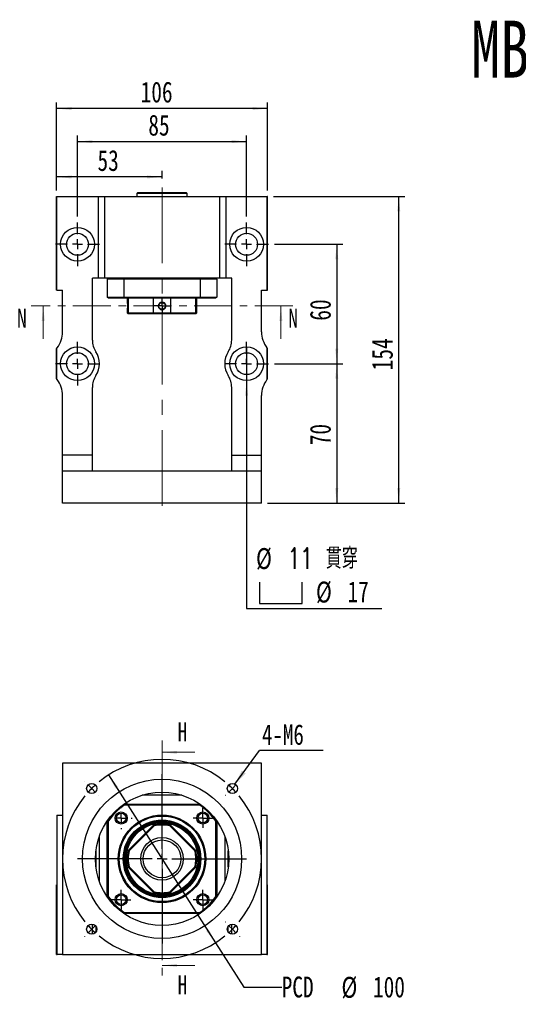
# Model space of a CAD drawing. Header units: millimetres. Extents: x 40 to 280, y 14 to 196.
# Tile 1 of 8: x 40 to 123, y 31 to 196. Entities that reach past the tile are written whole.
import ezdxf

# ---------------------------------------------------------------- set-up
doc = ezdxf.new("R2010")
doc.units = ezdxf.units.MM
doc.linetypes.add('CENTER', pattern=[10.16, 6.35, -1.27, 1.27, -1.27])
doc.linetypes.add('CENTERX2', pattern=[20.32, 12.7, -2.54, 2.54, -2.54])
doc.layers.add('FORMAT', color=7, linetype='Continuous')
doc.styles.add('SLDTEXTSTYLE0', font='TXT', dxfattribs={"width": 0.75})
doc.styles.add('SLDTEXTSTYLE3', font='TXT', dxfattribs={"width": 0.7, "bigfont": 'bigfont'})
doc.dimstyles.new('SLDDIMSTYLE1', dxfattribs={"dimtxt": 3.5, "dimasz": 2.5, "dimexe": 0, "dimexo": 0.0625, "dimgap": 0.875, "dimtad": 0, "dimtih": 1, "dimtoh": 1, "dimlfac": 3, "dimrnd": 1e-09, "dimzin": 12, "dimdsep": 46, "dimtxsty": 'SLDTEXTSTYLE0', "dimsah": 1, "dimcen": 0, "dimadec": 0, "dimazin": 3, "dimtfac": 1, "dimtmove": 0, "dimatfit": 3, "dimfxl": 0, "dimfrac": 2, "dimtolj": 1, "dimtzin": 12, "dimarcsym": 0})
doc.dimstyles.new('SLDDIMSTYLE2', dxfattribs={"dimtxt": 0.18, "dimasz": 2.5, "dimexe": 0, "dimexo": 0.0625, "dimgap": 0, "dimtad": 0, "dimtih": 1, "dimtoh": 1, "dimdec": 0, "dimrnd": 1e-09, "dimzin": 0, "dimdsep": 46, "dimtxsty": 'Standard', "dimsah": 1, "dimcen": 0.09, "dimadec": 0, "dimazin": 0, "dimtfac": 2.5, "dimtdec": 0, "dimtofl": 0, "dimtmove": 0, "dimatfit": 3, "dimfxl": 0, "dimfrac": 2, "dimtolj": 1, "dimtzin": 0, "dimarcsym": 0})
doc.dimstyles.new('SLDDIMSTYLE3', dxfattribs={"dimtxt": 3.5, "dimasz": 2.5, "dimexe": 0, "dimexo": 0.0625, "dimgap": 0.875, "dimtad": 1, "dimlfac": 3, "dimrnd": 1e-09, "dimzin": 12, "dimdsep": 46, "dimtxsty": 'SLDTEXTSTYLE0', "dimsah": 1, "dimcen": 0.09, "dimadec": 0, "dimazin": 3, "dimtfac": 1, "dimtofl": 0, "dimtmove": 0, "dimatfit": 3, "dimfxl": 0, "dimfrac": 2, "dimtolj": 1, "dimtzin": 12, "dimarcsym": 0})
doc.dimstyles.new('SLDDIMSTYLE4', dxfattribs={"dimtxt": 3.5, "dimasz": 2.5, "dimexe": 0, "dimexo": 0.0625, "dimgap": 0.875, "dimtad": 0, "dimtih": 1, "dimtoh": 1, "dimlfac": 3, "dimrnd": 1e-09, "dimzin": 12, "dimdsep": 46, "dimtxsty": 'SLDTEXTSTYLE0', "dimblk1": 'NONE', "dimsah": 1, "dimcen": 0, "dimadec": 0, "dimazin": 3, "dimtfac": 1, "dimtmove": 0, "dimatfit": 3, "dimldrblk": 'NONE', "dimfxl": 0, "dimfrac": 2, "dimtolj": 1, "dimtzin": 12, "dimarcsym": 0})

# ---------------------------------------------------------------- blocks, each defined once
blk = doc.blocks.new('_D')
at = {"layer": 'FORMAT', "color": 7}
for p, q in [((54.84, 69.07), (72.76, 40.97)), ((72.76, 40.97), (77.49, 33.55)), ((77.49, 33.55), (83.84, 33.55))]:
    blk.add_line(p, q, dxfattribs=at)
for points in [[(54.84, 69.07), (55.97, 66.83), (56.39, 67.1)], [(72.76, 40.97), (71.62, 43.21), (71.2, 42.94)]]:
    blk.add_solid(points, dxfattribs=at)
at = {"layer": 'FORMAT', "color": 7, "char_height": 3.5, "attachment_point": 1, "style": 'SLDTEXTSTYLE0'}
for s, insert in [('PCD', (83.84, 35.31)), ('%%c', (93.86, 35.26)), ('100', (99.14, 35.31))]:
    blk.add_mtext(s, dxfattribs=dict(at, insert=insert))
blk = doc.blocks.new('SW_NOTE_0')
at = {"layer": 'FORMAT', "color": 0}
blk.add_line((10.69, 0), (0, 0), dxfattribs=at)
at = {"layer": 'FORMAT', "color": 0, "insert": (0.41, 4.39), "char_height": 3.44, "attachment_point": 1, "style": 'SLDTEXTSTYLE0'}
blk.add_mtext('4-M6', dxfattribs=at)
blk = doc.blocks.new('SW_CENTERMARKSYMBOL_0')
at = {"layer": 'FORMAT', "color": 0}
for p, q in [((0, 1.67), (0, 14.17)), ((-1.67, 0), (-14.17, 0)), ((0, 0), (-0.83, 0)), ((0, 0), (0, 0.83)), ((0, 0), (0, -0.83)), ((0, 0), (0.83, 0)), ((1.67, 0), (14.17, 0)), ((0, -1.67), (0, -14.17))]:
    blk.add_line(p, q, dxfattribs=at)
blk = doc.blocks.new('SW_CENTERMARKSYMBOL_1')
at = {"layer": 'FORMAT', "color": 0}
for p, q in [((-0.83, 0), (-1.63, 0)), ((0, 0), (-0.83, 0)), ((0, 0.83), (0, 1.63)), ((0, 0), (0, 0.83)), ((0, 0), (0, -0.83)), ((0, 0), (0.83, 0)), ((0.83, 0), (1.63, 0)), ((0, -0.83), (0, -1.63))]:
    blk.add_line(p, q, dxfattribs=at)
blk = doc.blocks.new('SW_CENTERMARKSYMBOL_2')
at = {"layer": 'FORMAT', "color": 0}
for p, q in [((-0.83, 0), (-1.63, 0)), ((0, 0), (-0.83, 0)), ((0, 0.83), (0, 1.63)), ((0, 0), (0, 0.83)), ((0, 0), (0, -0.83)), ((0, 0), (0.83, 0)), ((0.83, 0), (1.63, 0)), ((0, -0.83), (0, -1.63))]:
    blk.add_line(p, q, dxfattribs=at)
blk = doc.blocks.new('SW_CENTERMARKSYMBOL_3')
at = {"layer": 'FORMAT', "color": 0}
for p, q in [((-0.83, 0), (-1.63, 0)), ((0, 0), (-0.83, 0)), ((0, 0.83), (0, 1.63)), ((0, 0), (0, 0.83)), ((0, 0), (0, -0.83)), ((0, 0), (0.83, 0)), ((0.83, 0), (1.63, 0)), ((0, -0.83), (0, -1.63))]:
    blk.add_line(p, q, dxfattribs=at)
blk = doc.blocks.new('SW_CENTERMARKSYMBOL_4')
at = {"layer": 'FORMAT', "color": 0}
for p, q in [((0, 1.67), (0, 1.85)), ((-1.67, 0), (-1.85, 0)), ((0, 0), (-0.83, 0)), ((0, 0), (0, 0.83)), ((0, 0), (0, -0.83)), ((0, 0), (0.83, 0)), ((1.67, 0), (1.85, 0)), ((0, -1.67), (0, -1.85))]:
    blk.add_line(p, q, dxfattribs=at)
blk = doc.blocks.new('SW_CENTERMARKSYMBOL_5')
at = {"layer": 'FORMAT', "color": 0}
for p, q in [((-24.75, 1.18), (-24.76, 1.19)), ((-23.57, 0), (-24.16, 0.59)), ((-23.57, 0), (-22.98, -0.59)), ((-11.79, -10.12), (-11.79, 0.83)), ((0, 0), (-0.59, -0.59)), ((0, 0), (0.59, 0.59)), ((1.18, 1.18), (1.19, 1.19)), ((-22.39, -1.18), (-22.38, -1.19)), ((-1.18, -1.18), (-1.19, -1.19)), ((-11.79, -11.79), (-11.79, -10.95)), ((-13.45, -11.79), (-24.4, -11.79)), ((-11.79, -11.79), (-12.62, -11.79)), ((-11.79, -11.79), (-11.79, -12.62)), ((-11.79, -11.79), (-10.95, -11.79)), ((-10.12, -11.79), (0.83, -11.79)), ((-11.79, -13.45), (-11.79, -24.4)), ((-23.57, -23.57), (-22.98, -22.98)), ((-22.39, -22.39), (-22.38, -22.38)), ((-1.18, -22.39), (-1.19, -22.38)), ((0, -23.57), (-0.59, -22.98)), ((-23.57, -23.57), (-24.16, -24.16)), ((0, -23.57), (0.59, -24.16)), ((-24.75, -24.75), (-24.76, -24.76)), ((1.18, -24.75), (1.19, -24.76))]:
    blk.add_line(p, q, dxfattribs=at)
for start, end in [(50.7296, 129.2704), (135, 137.8648), (132.1352, 135), (45, 47.8648), (42.1352, 45), (140.7296, 219.2704), (320.7296, 39.2704), (222.1352, 225), (315, 317.8648), (225, 227.8648), (230.7296, 309.2704), (312.1352, 315)]:
    blk.add_arc((-11.79, -11.79), 16.67, start, end, dxfattribs=at)
blk = doc.blocks.new('_D_1')
at = {"layer": 'FORMAT', "color": 7}
for p, q in [((46.13, 166.94), (46.13, 181.66)), ((81.46, 166.94), (81.46, 181.66)), ((81.46, 180.66), (46.13, 180.66))]:
    blk.add_line(p, q, dxfattribs=at)
for points in [[(46.13, 180.66), (48.63, 180.41), (48.63, 180.91)], [(81.46, 180.66), (78.96, 180.91), (78.96, 180.41)]]:
    blk.add_solid(points, dxfattribs=at)
at = {"layer": 'FORMAT', "color": 7, "insert": (60.21, 185.18), "char_height": 3.5, "attachment_point": 1, "style": 'SLDTEXTSTYLE0'}
blk.add_mtext('106', dxfattribs=at)
blk = doc.blocks.new('_D_2')
at = {"layer": 'FORMAT', "color": 7}
for p, q in [((46.13, 166.94), (46.13, 170.21)), ((63.8, 168.94), (63.8, 170.21)), ((63.8, 169.21), (46.13, 169.21))]:
    blk.add_line(p, q, dxfattribs=at)
for points in [[(46.13, 169.21), (48.63, 168.96), (48.63, 169.46)], [(63.8, 169.21), (61.3, 169.46), (61.3, 168.96)]]:
    blk.add_solid(points, dxfattribs=at)
at = {"layer": 'FORMAT', "color": 7, "insert": (52.98, 173.72), "char_height": 3.5, "attachment_point": 1, "style": 'SLDTEXTSTYLE0'}
blk.add_mtext('53', dxfattribs=at)
blk = doc.blocks.new('_D_3')
at = {"layer": 'FORMAT', "color": 7}
for p, q in [((49.63, 162.6), (49.63, 176.13)), ((49.63, 175.13), (77.96, 175.13)), ((77.96, 162.6), (77.96, 176.13))]:
    blk.add_line(p, q, dxfattribs=at)
for points in [[(49.63, 175.13), (52.13, 174.88), (52.13, 175.38)], [(77.96, 175.13), (75.46, 175.38), (75.46, 174.88)]]:
    blk.add_solid(points, dxfattribs=at)
at = {"layer": 'FORMAT', "color": 7, "insert": (61.5, 179.64), "char_height": 3.5, "attachment_point": 1, "style": 'SLDTEXTSTYLE0'}
blk.add_mtext('85', dxfattribs=at)
blk = doc.blocks.new('_D_4')
at = {"layer": 'FORMAT', "color": 7}
for p, q in [((82.63, 137.94), (94.07, 137.94)), ((93.07, 137.94), (93.07, 114.6)), ((81.46, 114.6), (94.07, 114.6))]:
    blk.add_line(p, q, dxfattribs=at)
for points in [[(93.07, 137.94), (92.82, 135.44), (93.32, 135.44)], [(93.07, 114.6), (93.32, 117.1), (92.82, 117.1)]]:
    blk.add_solid(points, dxfattribs=at)
at = {"layer": 'FORMAT', "color": 7, "insert": (88.56, 124.28), "char_height": 3.5, "attachment_point": 1, "rotation": 90, "style": 'SLDTEXTSTYLE0'}
blk.add_mtext('70', dxfattribs=at)
blk = doc.blocks.new('_D_5')
at = {"layer": 'FORMAT', "color": 7}
for p, q in [((82.63, 157.94), (94.07, 157.94)), ((93.07, 157.94), (93.07, 137.94)), ((82.63, 137.94), (94.07, 137.94))]:
    blk.add_line(p, q, dxfattribs=at)
for points in [[(93.07, 157.94), (92.82, 155.44), (93.32, 155.44)], [(93.07, 137.94), (93.32, 140.44), (92.82, 140.44)]]:
    blk.add_solid(points, dxfattribs=at)
at = {"layer": 'FORMAT', "color": 7, "insert": (88.56, 145.14), "char_height": 3.5, "attachment_point": 1, "rotation": 90, "style": 'SLDTEXTSTYLE0'}
blk.add_mtext('60', dxfattribs=at)
blk = doc.blocks.new('_D_6')
at = {"layer": 'FORMAT', "color": 7}
for p, q in [((82.46, 165.94), (104.46, 165.94)), ((103.46, 114.6), (103.46, 165.94)), ((81.46, 114.6), (104.46, 114.6))]:
    blk.add_line(p, q, dxfattribs=at)
for points in [[(103.46, 165.94), (103.21, 163.44), (103.71, 163.44)], [(103.46, 114.6), (103.71, 117.1), (103.21, 117.1)]]:
    blk.add_solid(points, dxfattribs=at)
at = {"layer": 'FORMAT', "color": 7, "insert": (98.95, 136.83), "char_height": 3.5, "attachment_point": 1, "rotation": 90, "style": 'SLDTEXTSTYLE0'}
blk.add_mtext('154', dxfattribs=at)
blk = doc.blocks.new('SW_SYMBOL_HOLE_SPOT')
at = {"layer": 'FORMAT', "color": 0}
for p, q in [((0, 875), (0, 75)), ((1600, 75), (1600, 875)), ((0, 75), (1600, 75))]:
    blk.add_line(p, q, dxfattribs=at)
blk = doc.blocks.new('_D_7')
at = {"layer": 'FORMAT'}
for p, q in [((77.96, 140.77), (77.96, 135.1)), ((77.96, 135.1), (77.96, 96.94)), ((77.96, 96.94), (100.63, 96.94))]:
    blk.add_line(p, q, dxfattribs=at)
blk.add_solid([(77.96, 135.1), (77.71, 132.6), (78.21, 132.6)], dxfattribs=at)
at = {"layer": 'FORMAT', "xscale": 0.004470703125, "yscale": 0.004470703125, "zscale": 0.004470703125}
blk.add_blockref('SW_SYMBOL_HOLE_SPOT', (80.14, 97.42), dxfattribs=at)
at = {"layer": 'FORMAT', "char_height": 3.5, "attachment_point": 1}
for s, insert, style in [('%%c', (79.55, 107.06), 'SLDTEXTSTYLE0'), ('11 \\M+18AD1\\M+190FA', (84.83, 107.11), 'SLDTEXTSTYLE3'), ('%%c', (89.59, 101.45), 'SLDTEXTSTYLE0'), ('17', (94.87, 101.5), 'SLDTEXTSTYLE0')]:
    blk.add_mtext(s, dxfattribs=dict(at, insert=insert, style=style))
blk = doc.blocks.new('_NONE')
blk = doc.blocks.new('SW_CENTERMARKSYMBOL_6')
at = {"layer": 'FORMAT', "color": 0}
for p, q in [((-0.83, 0), (-1.38, 0)), ((0, 0), (-0.83, 0)), ((0, 0.83), (0, 1.38)), ((0, 0), (0, 0.83)), ((0, 0), (0, -0.83)), ((0, 0), (0.83, 0)), ((0.83, 0), (1.38, 0)), ((0, -0.83), (0, -1.38))]:
    blk.add_line(p, q, dxfattribs=at)
blk = doc.blocks.new('SW_CENTERMARKSYMBOL_7')
at = {"layer": 'FORMAT', "color": 0}
for p, q in [((0, 1.67), (0, 3.67)), ((-1.67, 0), (-3.67, 0)), ((0, 0), (-0.83, 0)), ((0, 0), (0, 0.83)), ((0, 0), (0, -0.83)), ((0, 0), (0.83, 0)), ((1.67, 0), (3.67, 0)), ((0, -1.67), (0, -3.67))]:
    blk.add_line(p, q, dxfattribs=at)
blk = doc.blocks.new('SW_CENTERMARKSYMBOL_8')
at = {"layer": 'FORMAT', "color": 0}
for p, q in [((0, 1.67), (0, 3.67)), ((-1.67, 0), (-3.67, 0)), ((0, 0), (-0.83, 0)), ((0, 0), (0, 0.83)), ((0, 0), (0, -0.83)), ((0, 0), (0.83, 0)), ((1.67, 0), (3.67, 0)), ((0, -1.67), (0, -3.67))]:
    blk.add_line(p, q, dxfattribs=at)
blk = doc.blocks.new('SW_CENTERMARKSYMBOL_9')
at = {"layer": 'FORMAT', "color": 0}
for p, q in [((0, 1.67), (0, 3.67)), ((-1.67, 0), (-3.67, 0)), ((0, 0), (-0.83, 0)), ((0, 0), (0, 0.83)), ((0, 0), (0, -0.83)), ((0, 0), (0.83, 0)), ((1.67, 0), (3.67, 0)), ((0, -1.67), (0, -3.67))]:
    blk.add_line(p, q, dxfattribs=at)
blk = doc.blocks.new('SW_CENTERMARKSYMBOL_10')
at = {"layer": 'FORMAT', "color": 0}
for p, q in [((0, 1.67), (0, 3.67)), ((-1.67, 0), (-3.67, 0)), ((0, 0), (-0.83, 0)), ((0, 0), (0, 0.83)), ((0, 0), (0, -0.83)), ((0, 0), (0.83, 0)), ((1.67, 0), (3.67, 0)), ((0, -1.67), (0, -3.67))]:
    blk.add_line(p, q, dxfattribs=at)

msp = doc.modelspace()

# ---------------------------------------------------------------- linework, layer by layer
at = {"color": 7, "linetype": 'Continuous', "lineweight": 25}
for p, q in [((59.7471, 166.6027), (59.5805, 166.4361)), ((59.7471, 166.6027), (67.8471, 166.6027)), ((68.0138, 166.4361), (67.8471, 166.6027)), ((46.1305, 150.2694), (46.1305, 165.9361)), ((46.1305, 165.9361), (46.1971, 165.9361)), ((46.1971, 150.2694), (46.1971, 165.9361)), ((46.1971, 165.9361), (53.1305, 165.9361)), ((53.1305, 152.2694), (53.1305, 165.9361)), ((53.1305, 165.9361), (54.1305, 165.9361)), ((54.1305, 165.9361), (54.1305, 152.2694)), ((54.1305, 165.9361), (73.4638, 165.9361)), ((59.5805, 166.4361), (59.5805, 165.9361)), ((68.0138, 166.4361), (59.5805, 166.4361)), ((68.0138, 165.9361), (68.0138, 166.4361)), ((73.4638, 152.2694), (73.4638, 165.9361)), ((73.4638, 165.9361), (74.4638, 165.9361)), ((74.4638, 165.9361), (74.4638, 152.2694)), ((74.4638, 165.9361), (81.3971, 165.9361)), ((81.3971, 150.2694), (81.3971, 165.9361)), ((81.4638, 165.9361), (81.3971, 165.9361)), ((81.4638, 150.2694), (81.4638, 165.9361)), ((52.1305, 141.9047), (52.1305, 152.2694)), ((53.1305, 152.2694), (52.1305, 152.2694)), ((54.1305, 152.2694), (53.1305, 152.2694)), ((73.4638, 152.2694), (54.1305, 152.2694)), ((57.4201, 152.1027), (54.6305, 152.1027)), ((54.6305, 152.1027), (54.6305, 149.1027)), ((70.1742, 152.1027), (57.4201, 152.1027)), ((57.4201, 152.1027), (57.4201, 149.1027)), ((70.1742, 152.1027), (70.1742, 149.1027)), ((72.9638, 152.1027), (70.1742, 152.1027)), ((72.9638, 152.1027), (72.9638, 149.1027)), ((74.4638, 152.2694), (73.4638, 152.2694)), ((75.4638, 152.2694), (74.4638, 152.2694)), ((75.4638, 141.9047), (75.4638, 152.2694)), ((46.1971, 150.2694), (46.1305, 150.2694)), ((46.1971, 150.2694), (47.1305, 150.2694)), ((47.1305, 143.2668), (47.1305, 150.2694)), ((80.4638, 150.2694), (81.3971, 150.2694)), ((80.4638, 143.2668), (80.4638, 150.2694)), ((81.3971, 150.2694), (81.4638, 150.2694)), ((54.6305, 149.1027), (57.4201, 149.1027)), ((57.4726, 148.9361), (54.7971, 148.9361)), ((57.4201, 149.1027), (70.1742, 149.1027)), ((70.1217, 148.9361), (57.4726, 148.9361)), ((57.9638, 148.9361), (57.9638, 148.2334)), ((58.137, 148.9361), (58.137, 146.4361)), ((62.3862, 146.4361), (62.3862, 148.9361)), ((65.2081, 148.9361), (65.2081, 146.4361)), ((69.4573, 146.4361), (69.4573, 148.9361)), ((69.6305, 146.4361), (69.6305, 148.9361)), ((72.7971, 148.9361), (70.1217, 148.9361)), ((70.1742, 149.1027), (72.9638, 149.1027)), ((57.9638, 146.9722), (57.9638, 146.4361)), ((57.9638, 146.4361), (58.1305, 146.2694)), ((57.9638, 146.4361), (58.137, 146.4361)), ((58.2878, 146.2694), (58.1305, 146.2694)), ((58.137, 146.4361), (62.3862, 146.4361)), ((62.4711, 146.2694), (58.2878, 146.2694)), ((62.3862, 146.4361), (65.2081, 146.4361)), ((65.1232, 146.2694), (62.4711, 146.2694)), ((69.3065, 146.2694), (65.1232, 146.2694)), ((65.2081, 146.4361), (69.4573, 146.4361)), ((69.4638, 146.2694), (69.3065, 146.2694)), ((69.4573, 146.4361), (69.6305, 146.4361)), ((69.4638, 146.2694), (69.6305, 146.4361)), ((46.1305, 135.3811), (46.1305, 140.491)), ((46.1971, 135.2922), (46.1971, 140.5799)), ((81.3971, 135.2922), (81.3971, 140.5799)), ((81.4638, 135.3811), (81.4638, 140.491)), ((52.1305, 122.6027), (52.1305, 133.9674)), ((75.4638, 122.6027), (75.4638, 133.9674)), ((47.1305, 122.6027), (47.1305, 132.6053)), ((80.4638, 122.6027), (80.4638, 132.6053)), ((52.1305, 122.6027), (47.1305, 122.6027)), ((47.1305, 119.9361), (47.1305, 122.6027)), ((52.1305, 119.9361), (52.1305, 122.6027)), ((75.4638, 122.6027), (80.4638, 122.6027)), ((75.4638, 119.9361), (75.4638, 122.6027)), ((80.4638, 119.9361), (80.4638, 122.6027)), ((80.4638, 119.9361), (47.1305, 119.9361)), ((47.1305, 114.6027), (47.1305, 119.9361)), ((80.4638, 114.6027), (80.4638, 119.9361)), ((80.4638, 114.6027), (47.1305, 114.6027)), ((47.1305, 71.0192), (47.1305, 39.0192)), ((80.4638, 71.0192), (47.1305, 71.0192)), ((80.4638, 39.0192), (80.4638, 71.0192)), ((67.1012, 65.6859), (60.4931, 65.6859)), ((57.4201, 64.1859), (70.1742, 64.1859)), ((70.1217, 64.0192), (57.4726, 64.0192)), ((46.1971, 62.3525), (46.1971, 50.6859)), ((46.1971, 62.3525), (46.2138, 62.3525)), ((46.2138, 39.0192), (46.2138, 62.3525)), ((46.2138, 62.3525), (47.1305, 62.3525)), ((54.6305, 48.6422), (54.6305, 61.3962)), ((54.7971, 61.3438), (54.7971, 48.6946)), ((72.7971, 48.6946), (72.7971, 61.3438)), ((72.9638, 61.3962), (72.9638, 48.6422)), ((80.4638, 62.3525), (81.3805, 62.3525)), ((81.3805, 62.3525), (81.3805, 39.0192)), ((81.3805, 62.3525), (81.3971, 62.3525)), ((81.3971, 50.6859), (81.3971, 62.3525)), ((58.137, 56.4301), (62.3862, 60.6793)), ((62.4711, 60.5285), (58.2878, 56.3452)), ((69.3065, 56.3452), (65.1232, 60.5285)), ((65.2081, 60.6793), (69.4573, 56.4301)), ((53.2971, 51.2186), (53.2971, 58.8198)), ((74.2971, 58.8198), (74.2971, 51.2186)), ((62.3862, 49.3591), (58.137, 53.6083)), ((58.2878, 53.6932), (62.4711, 49.5099)), ((65.1232, 49.5099), (69.3065, 53.6932)), ((69.4573, 53.6083), (65.2081, 49.3591)), ((46.1305, 39.0192), (46.1305, 50.6859)), ((46.1971, 50.6859), (46.1305, 50.6859)), ((81.3971, 50.6859), (81.4638, 50.6859)), ((81.4638, 39.0192), (81.4638, 50.6859)), ((70.1742, 45.8525), (57.4201, 45.8525)), ((57.4726, 46.0192), (70.1217, 46.0192)), ((46.1305, 39.0192), (46.2138, 39.0192)), ((47.1305, 39.0192), (46.2138, 39.0192)), ((47.1305, 39.0192), (80.4638, 39.0192)), ((81.3805, 39.0192), (80.4638, 39.0192)), ((81.3805, 39.0192), (81.4638, 39.0192))]:
    msp.add_line(p, q, dxfattribs=at)
at = {"color": 7, "linetype": 'CENTER', "lineweight": 18}
for p, q in [((85.7038, 147.6027), (41.8905, 147.6027)), ((63.7971, 74.8592), (63.7971, 35.1792))]:
    msp.add_line(p, q, dxfattribs=at)
at = {"color": 7, "linetype": 'Continuous', "lineweight": 18}
for p, q in [((43.8905, 142.1027), (43.8905, 147.6027)), ((83.7038, 142.1027), (83.7038, 147.6027)), ((69.2971, 72.8592), (63.7971, 72.8592)), ((69.2971, 37.1792), (63.7971, 37.1792))]:
    msp.add_line(p, q, dxfattribs=at)
at = {"color": 8, "linetype": 'Continuous', "lineweight": 25}
for p, q in [((52.7138, 56.3809), (52.7138, 53.6575)), ((74.8805, 53.6575), (74.8805, 56.3809)), ((52.7138, 43.7137), (52.7138, 42.7545)), ((74.8805, 42.7545), (74.8805, 43.7137))]:
    msp.add_line(p, q, dxfattribs=at)
at = {"color": 7, "linetype": 'Continuous', "lineweight": 25}
for centre, radius in [((49.6305, 157.9361), 2.8333), ((77.9638, 157.9361), 2.8333), ((49.6305, 157.9361), 1.8333), ((77.9638, 157.9361), 1.8333), ((49.6305, 137.9361), 2.8333), ((77.9638, 137.9361), 2.8333), ((49.6305, 137.9361), 1.8333), ((77.9638, 137.9361), 1.8333), ((63.7971, 55.0192), 13.3333), ((52.012, 66.8043), 0.85), ((75.5822, 66.8043), 0.85), ((63.7971, 55.0192), 11.1667), ((56.9618, 61.8546), 1.0167), ((70.6325, 61.8546), 1.0167), ((56.9618, 61.8546), 0.8), ((63.7971, 55.0192), 7.3333), ((63.7971, 55.0192), 7.1667), ((63.7971, 55.0192), 6.5), ((63.7971, 55.0192), 6.3333), ((63.7971, 55.0192), 6.1667), ((63.7971, 55.0192), 6), ((70.6325, 61.8546), 0.8), ((63.7971, 55.0192), 3.5667), ((63.7971, 55.0192), 3.1667), ((56.9618, 48.1838), 1.0167), ((56.9618, 48.1838), 0.8), ((70.6325, 48.1838), 1.0167), ((70.6325, 48.1838), 0.8), ((52.012, 43.2341), 0.85), ((75.5822, 43.2341), 0.85)]:
    msp.add_circle(centre, radius, dxfattribs=at)
for centre, radius, start, end in [((42.7971, 143.2668), 4.3333, 322.041971, 0), ((55.7971, 141.9047), 3.6667, 180, 212.763758), ((71.7971, 141.9047), 3.6667, 327.236242, 0), ((84.7971, 143.2668), 4.3333, 180, 217.958029), ((49.6305, 137.9361), 4.3333, 142.401695, 143.871073), ((49.6305, 137.9361), 4.3333, 142.041971, 142.401695), ((77.9638, 137.9361), 4.3333, 37.598305, 37.958029), ((77.9638, 137.9361), 4.3333, 36.128927, 37.598305), ((49.6305, 137.9361), 3.6667, 327.236242, 32.763758), ((77.9638, 137.9361), 3.6667, 147.236242, 212.763758), ((49.6305, 137.9361), 4.3333, 216.128927, 217.598305), ((49.6305, 137.9361), 4.3333, 217.598305, 217.958029), ((42.7971, 132.6053), 4.3333, 0, 37.958029), ((55.7971, 133.9674), 3.6667, 147.236242, 180), ((71.7971, 133.9674), 3.6667, 0, 32.763758), ((84.7971, 132.6053), 4.3333, 142.041971, 180), ((77.9638, 137.9361), 4.3333, 322.041971, 322.401695), ((77.9638, 137.9361), 4.3333, 322.401695, 323.871073), ((63.7971, 55.0192), 11, 125.096801, 144.903199), ((63.7971, 55.0192), 11, 35.096801, 54.903199), ((63.7971, 55.0192), 5.8333, 76.002719, 103.997281), ((63.7971, 55.0192), 5.6667, 76.466976, 103.533024), ((63.7971, 55.0192), 5.8333, 166.002719, 193.997281), ((63.7971, 55.0192), 5.6667, 166.466976, 193.533024), ((63.7971, 55.0192), 5.6667, 346.466976, 13.533024), ((63.7971, 55.0192), 5.8333, 346.002719, 13.997281), ((63.7971, 55.0192), 5.6667, 256.466976, 283.533024), ((63.7971, 55.0192), 11, 215.096801, 234.903199), ((63.7971, 55.0192), 5.8333, 256.002719, 283.997281), ((63.7971, 55.0192), 11, 305.096801, 324.903199)]:
    msp.add_arc(centre, radius, start, end, dxfattribs=at)
for points in [[(54.7971, 152.2694), (54.7416, 152.2139), (54.686, 152.1583), (54.6305, 152.1027)], [(57.4726, 152.2694), (57.455, 152.2139), (57.4375, 152.1583), (57.4201, 152.1027)], [(70.1217, 152.2694), (70.1393, 152.2139), (70.1567, 152.1583), (70.1742, 152.1027)], [(72.7971, 152.2694), (72.8527, 152.2139), (72.9082, 152.1583), (72.9638, 152.1027)], [(54.7971, 148.9361), (54.7416, 148.9916), (54.686, 149.0472), (54.6305, 149.1027)], [(57.4201, 149.1027), (57.4375, 149.0472), (57.455, 148.9916), (57.4726, 148.9361)], [(70.1742, 149.1027), (70.1567, 149.0472), (70.1393, 148.9916), (70.1217, 148.9361)], [(72.9638, 149.1027), (72.9082, 149.0472), (72.8527, 148.9916), (72.7971, 148.9361)], [(58.137, 146.4361), (58.1872, 146.3805), (58.2375, 146.3249), (58.2878, 146.2694)], [(62.4711, 146.2694), (62.4429, 146.3249), (62.4146, 146.3805), (62.3862, 146.4361)], [(65.2081, 146.4361), (65.1797, 146.3805), (65.1514, 146.3249), (65.1232, 146.2694)], [(69.4573, 146.4361), (69.4071, 146.3805), (69.3568, 146.3249), (69.3065, 146.2694)], [(57.4201, 64.1859), (57.4375, 64.1303), (57.455, 64.0747), (57.4726, 64.0192)], [(70.1742, 64.1859), (70.1567, 64.1303), (70.1393, 64.0747), (70.1217, 64.0192)], [(54.7971, 61.3438), (54.7416, 61.3613), (54.686, 61.3788), (54.6305, 61.3962)], [(72.9638, 61.3962), (72.9082, 61.3788), (72.8527, 61.3613), (72.7971, 61.3438)], [(62.4711, 60.5285), (62.4429, 60.5789), (62.4146, 60.6291), (62.3862, 60.6793)], [(65.2081, 60.6793), (65.1797, 60.6291), (65.1514, 60.5789), (65.1232, 60.5285)], [(58.137, 56.4301), (58.1872, 56.4017), (58.2375, 56.3734), (58.2878, 56.3452)], [(69.4573, 56.4301), (69.4071, 56.4017), (69.3568, 56.3734), (69.3065, 56.3452)], [(58.137, 53.6083), (58.1872, 53.6367), (58.2375, 53.665), (58.2878, 53.6932)], [(69.4573, 53.6083), (69.4071, 53.6367), (69.3568, 53.665), (69.3065, 53.6932)], [(62.3862, 49.3591), (62.4146, 49.4093), (62.4429, 49.4595), (62.4711, 49.5099)], [(65.2081, 49.3591), (65.1797, 49.4093), (65.1514, 49.4595), (65.1232, 49.5099)], [(54.6305, 48.6422), (54.686, 48.6596), (54.7416, 48.6771), (54.7971, 48.6946)], [(72.9638, 48.6422), (72.9082, 48.6596), (72.8527, 48.6771), (72.7971, 48.6946)], [(57.4201, 45.8525), (57.4375, 45.9081), (57.455, 45.9637), (57.4726, 46.0192)], [(70.1742, 45.8525), (70.1567, 45.9081), (70.1393, 45.9637), (70.1217, 46.0192)]]:
    msp.add_open_spline(points, degree=3, dxfattribs=at)
for points, knots in [([(57.9638, 148.2334), (57.9649, 148.2249), (57.9672, 148.2079), (57.9814, 148.0585), (57.9956, 147.8529), (57.9999, 147.6426), (57.9983, 147.4779), (57.9931, 147.3183), (57.9814, 147.1471), (57.9671, 146.9975), (57.9649, 146.9806), (57.9638, 146.9722)], [0, 0, 0, 0, 0.12585004, 0.25113928, 0.37573039, 0.49972825, 0.56308392, 0.62406761, 0.74877669, 0.87427859, 1, 1, 1, 1]), ([(63.7971, 146.9721), (63.7404, 146.9721), (63.629, 146.9848), (63.4722, 147.0486), (63.3397, 147.1521), (63.2344, 147.2824), (63.1694, 147.437), (63.1499, 147.6027), (63.1691, 147.7683), (63.2342, 147.9228), (63.3395, 148.0533), (63.4722, 148.157), (63.6294, 148.2209), (63.7976, 148.2398), (63.9657, 148.2209), (64.1224, 148.1569), (64.2548, 148.0532), (64.36, 147.9227), (64.425, 147.7681), (64.4443, 147.6025), (64.425, 147.4368), (64.3597, 147.2823), (64.2543, 147.1519), (64.1218, 147.0482), (63.965, 146.9844), (63.8538, 146.972), (63.7971, 146.9721)], [0, 0, 0, 0, 0.04249582, 0.08338321, 0.12563334, 0.16773787, 0.20816416, 0.25000968, 0.2917392, 0.33213286, 0.37430054, 0.41662368, 0.45758026, 0.50015747, 0.54256067, 0.58341321, 0.62570165, 0.66784899, 0.7082709, 0.75006551, 0.7918162, 0.83224653, 0.87445995, 0.91672449, 0.95757465, 1, 1, 1, 1]), ([(63.7971, 147.0527), (63.8372, 147.0527), (63.9252, 147.0624), (64.0615, 147.112), (64.192, 147.2076), (64.2877, 147.3381), (64.3374, 147.4746), (64.354, 147.6252), (64.3225, 147.8092), (64.2124, 147.9829), (64.062, 148.0932), (63.9257, 148.143), (63.7748, 148.1597), (63.5904, 148.1281), (63.4165, 148.0177), (63.3064, 147.8671), (63.2568, 147.7306), (63.2403, 147.5801), (63.2718, 147.3961), (63.382, 147.2224), (63.5325, 147.1122), (63.669, 147.0624), (63.7571, 147.0527), (63.7971, 147.0527)], [0, 0, 0, 0, 0.034815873, 0.076507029, 0.1250716, 0.173790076, 0.215524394, 0.250271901, 0.304859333, 0.37497976, 0.423575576, 0.465269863, 0.500060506, 0.554887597, 0.62500488, 0.67366835, 0.715363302, 0.750087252, 0.804665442, 0.874808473, 0.923421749, 0.96515293, 1, 1, 1, 1]), ([(52.1305, 42.3924), (52.1305, 42.5294), (52.1305, 42.6665), (52.1305, 42.8735), (52.1305, 42.9426), (52.1305, 43.0483), (52.1305, 43.0839), (52.1305, 43.1574), (52.1305, 43.196), (52.1305, 43.2759), (52.1305, 43.3146), (52.1305, 43.3879), (52.1305, 43.4232), (52.1305, 43.5282), (52.1305, 43.597), (52.1305, 43.803), (52.1305, 43.9394), (52.1305, 44.0758)], [0, 0, 0, 0, 0.25, 0.25, 0.375, 0.375, 0.4375, 0.4375, 0.5, 0.5, 0.5625, 0.5625, 0.625, 0.625, 0.75, 0.75, 1, 1, 1, 1]), ([(75.4638, 42.3924), (75.4638, 42.5294), (75.4638, 42.6665), (75.4638, 42.8735), (75.4638, 42.9426), (75.4638, 43.0483), (75.4638, 43.0839), (75.4638, 43.1574), (75.4638, 43.196), (75.4638, 43.2759), (75.4638, 43.3146), (75.4638, 43.3879), (75.4638, 43.4232), (75.4638, 43.5282), (75.4638, 43.597), (75.4638, 43.803), (75.4638, 43.9394), (75.4638, 44.0758)], [0, 0, 0, 0, 0.25, 0.25, 0.375, 0.375, 0.4375, 0.4375, 0.5, 0.5, 0.5625, 0.5625, 0.625, 0.625, 0.75, 0.75, 1, 1, 1, 1])]:
    msp.add_open_spline(points, degree=3, knots=knots, dxfattribs=at)
at = {"color": 7, "linetype": 'Continuous', "lineweight": 18}
for points in [[(43.8905, 147.6027), (43.6405, 145.1027), (44.1405, 145.1027)], [(83.7038, 147.6027), (83.4538, 145.1027), (83.9538, 145.1027)], [(63.7971, 72.8592), (66.2971, 72.6092), (66.2971, 73.1092)], [(63.7971, 37.1792), (66.2971, 36.9292), (66.2971, 37.4292)]]:
    msp.add_solid(points, dxfattribs=at)
at = {"layer": 'FORMAT', "color": 7, "linetype": 'CENTERX2', "lineweight": 18}
msp.add_line((63.7971, 114.1152), (63.7971, 167.9361), dxfattribs=at)

# ---------------------------------------------------------------- block references
at = {"layer": 'FORMAT', "color": 7}
for name, p in [('SW_CENTERMARKSYMBOL_9', (49.6305, 157.9361)), ('SW_CENTERMARKSYMBOL_10', (77.9638, 157.9361)), ('SW_CENTERMARKSYMBOL_6', (63.7971, 147.6027)), ('SW_CENTERMARKSYMBOL_7', (49.6305, 137.9361)), ('SW_CENTERMARKSYMBOL_8', (77.9638, 137.9361)), ('SW_NOTE_0', (80.1266, 73.1632)), ('SW_CENTERMARKSYMBOL_5', (75.5822, 66.8043)), ('SW_CENTERMARKSYMBOL_0', (63.7971, 55.0192)), ('SW_CENTERMARKSYMBOL_4', (56.9618, 61.8546)), ('SW_CENTERMARKSYMBOL_2', (70.6325, 61.8546)), ('SW_CENTERMARKSYMBOL_1', (56.9618, 48.1838)), ('SW_CENTERMARKSYMBOL_3', (70.6325, 48.1838))]:
    msp.add_blockref(name, p, dxfattribs=at)

# ---------------------------------------------------------------- texts
at = {"color": 7, "linetype": 'Continuous', "char_height": 3.175, "attachment_point": 1, "style": 'SLDTEXTSTYLE0'}
for s, insert in [('N', (39.5073, 147.1427)), ('N', (84.9561, 147.1427)), ('H', (66.4073, 77.8992)), ('H', (66.4073, 35.5009))]:
    msp.add_mtext(s, dxfattribs=dict(at, insert=insert))
at = {"layer": 'FORMAT', "color": 7, "insert": (115.6086, 195.3759), "char_height": 9.525, "attachment_point": 1, "style": 'SLDTEXTSTYLE0'}
msp.add_mtext('MBCF20H-X', dxfattribs=at)

# ---------------------------------------------------------------- dimensions: what is measured, and where the dimension line sits
at = {"layer": 'FORMAT', "color": 7}
for base, p1, p2, picture, middle in [((46.1305, 180.6635), (81.4638, 165.9361), (46.1305, 165.9361), '_D_1', (64.0886, 180.6635)), ((77.9638, 175.1275), (49.6305, 161.6027), (77.9638, 161.6027), '_D_3', (64.0886, 175.1275)), ((46.1305, 169.2051), (63.7971, 167.9361), (46.1305, 165.9361), '_D_2', (55.5656, 169.2051))]:
    dim = msp.add_linear_dim(base=base, p1=p1, p2=p2, dimstyle='SLDDIMSTYLE3', dxfattribs=at)
    dim.commit()
    dim.dimension.update_dxf_attribs({"geometry": picture, "text_midpoint": middle, "dimtype": 160})
for base, p1, p2, picture, middle in [((103.4638, 165.9361), (80.4638, 114.6027), (81.4638, 165.9361), '_D_6', (103.4638, 140.7108)), ((93.0681, 137.9361), (81.6305, 157.9361), (81.6305, 137.9361), '_D_5', (93.0681, 147.7233)), ((93.0681, 114.6027), (81.6305, 137.9361), (80.4638, 114.6027), '_D_4', (93.0681, 126.8632))]:
    dim = msp.add_linear_dim(base=base, p1=p1, p2=p2, angle=90, dimstyle='SLDDIMSTYLE3', dxfattribs=at)
    dim.commit()
    dim.dimension.update_dxf_attribs({"geometry": picture, "text_midpoint": middle, "dimtype": 160})
at = {"layer": 'FORMAT'}
dim = msp.add_diameter_dim_2p(p1=(77.9638, 140.7694), p2=(77.9638, 135.1027), text='%%c11 貫穿\\P{\\fGDT;v}<>', dimstyle='SLDDIMSTYLE4', dxfattribs=at)
dim.commit()
dim.dimension.update_dxf_attribs({"geometry": '_D_7', "text_midpoint": (90.0898, 102.5492), "dimtype": 163})
at = {"layer": 'FORMAT', "color": 7}
dim = msp.add_diameter_dim_2p(p1=(72.7572, 40.9659), p2=(54.8371, 69.0725), text='PCD<>', dimstyle='SLDDIMSTYLE1', dxfattribs=at)
dim.commit()
dim.dimension.update_dxf_attribs({"geometry": '_D', "text_midpoint": (95.3656, 33.55), "dimtype": 163})

# ---------------------------------------------------------------- leaders
msp.add_leader([(75.9921, 67.549), (80.1266, 73.1632)], dimstyle='SLDDIMSTYLE2', dxfattribs=at)

doc.saveas('drawing.dxf')
